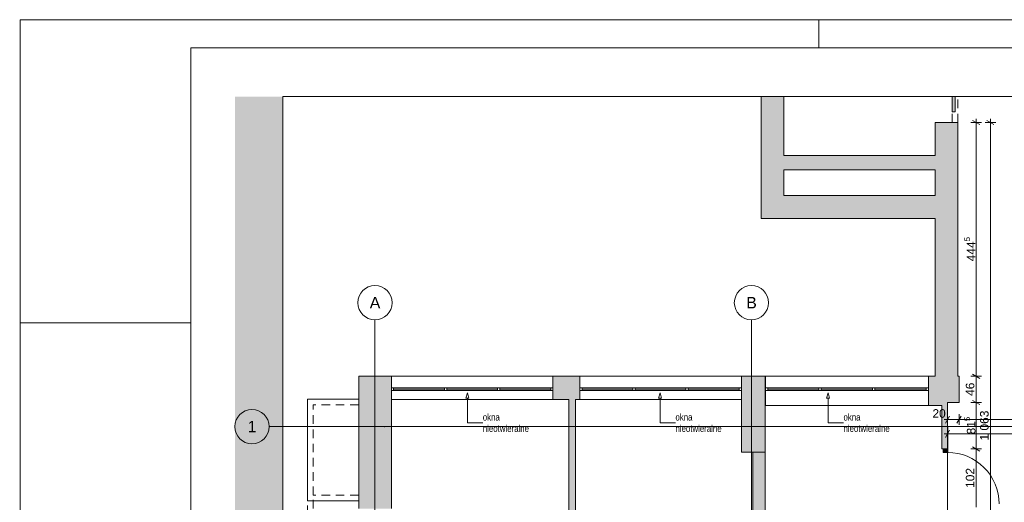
# Paper-space layout 'A-04 INWENTARYZACJA - PIĘTRO 1' of a CAD drawing. Header units: millimetres. Extents: x 0 to 500, y 0 to 350.
# Tile 5 of 10: x 0 to 173, y 265 to 350. Entities that reach past the tile are written whole.
import ezdxf
from ezdxf.xclip import XClip

# ---------------------------------------------------------------- set-up
doc = ezdxf.new("R2010")
doc.units = ezdxf.units.MM
doc.header["$MEASUREMENT"] = 0
doc.header["$XCLIPFRAME"] = 0
for name, pattern in [('DASHDOTX2', [1000, 500, -250, 0, -250]), ('Przer. długie kreski', [2.5, 1.5, -1]), ('PRZERYWANA_DU_A', [550, 350.0000000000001, -199.9999999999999])]:
    doc.linetypes.add(name, pattern=pattern)
for name, color, linetype, lineweight in [('0_Nr_pióra__2', 8, 'Continuous', 13), ('A_linie_Nr_pióra__1', 7, 'Continuous', 20), ('A_winda_Nr_pióra__1', 7, 'Continuous', 20), ('A_wymiary_Nr_pióra__1', 7, 'Continuous', 20), ('A_wymiary_Nr_pióra__2', 8, 'Continuous', 13), ('A_ściany_Nr_pióra__1', 7, 'Continuous', 20), ('Drzwi Archicad_Nr_pióra__1', 7, 'Continuous', 20)]:
    doc.layers.add(name, color=color, linetype=linetype, lineweight=lineweight)
for name, color, linetype, lineweight, true_color in [('A_Arkusz_Nr_pióra__255', 7, 'Continuous', 15, 0x242424), ('A_opis_Nr_pióra__255', 7, 'Continuous', 15, 0x242424), ('A_opis_Nr_pióra__8', 7, 'Continuous', 13, 0x4c4c4c), ('A_osie_Nr_pióra__16', 7, 'Continuous', 5, 0x0f0f0f), ('A_osie_Nr_pióra__76', 7, 'Continuous', 5, 0x2d2d2d), ('A_ściany_Nr_pióra__10', 7, 'Continuous', 13, 0x4b4b4b), ('A_ściany_Nr_pióra__19', 7, 'Continuous', 5, 0x191919), ('Okna Archicada_Nr_pióra__19', 7, 'Continuous', 5, 0x191919)]:
    doc.layers.add(name, color=color, linetype=linetype, lineweight=lineweight, true_color=true_color)
for name, color, linetype in [('A_podrys', 7, 'Continuous'), ('A_winda', 7, 'Continuous'), ('A_ściany', 7, 'Continuous'), ('Drzwi Archicad', 7, 'Continuous')]:
    doc.layers.add(name, color=color, linetype=linetype)
doc.styles.add('STYL_AUTOMATYCZNY_1', font='arial.ttf')
doc.styles.add('STYL_AUTOMATYCZNY_2', font='ARIALN.TTF')
doc.styles.add('STYL_AUTOMATYCZNY_4', font='arial.ttf')

# ---------------------------------------------------------------- blocks, each defined once
blk = doc.blocks.new('Rysunek_2_2', base_point=(-1581.117812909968, -251.355926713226))
at = {"linetype": 'Continuous', "lineweight": 0, "true_color": 0x484848}
blk.add_hatch(color=251, dxfattribs=at).paths.add_polyline_path([(37.62354780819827, 336.5289070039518), (37.62354780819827, 132.7189103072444), (46.00831154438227, 132.7189103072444), (46.00831154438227, 336.5289070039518)])
at = {"layer": 'A_winda', "linetype": 'Continuous', "lineweight": 0, "true_color": 0xfdfdfd}
blk.add_hatch(color=7, dxfattribs=at).paths.add_polyline_path([(163.8687967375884, 336.5289084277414), (163.3687984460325, 336.5289084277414), (163.3687984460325, 333.8363532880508), (163.8687967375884, 333.8363532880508)])
at = {"layer": 'A_ściany', "linetype": 'Continuous', "lineweight": 0, "true_color": 0x000000}
for points in [[(129.8687972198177, 336.5289084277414), (129.8687972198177, 315.1957873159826), (133.8687984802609, 319.1957885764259), (133.8687984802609, 336.5289084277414)], [(160.3687980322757, 287.528907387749), (164.3687974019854, 287.528907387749), (164.3687974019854, 331.9957896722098), (160.3687980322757, 331.9957896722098)], [(133.8687980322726, 323.6957889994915), (160.3687980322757, 323.6957889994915), (160.3687980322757, 326.1957889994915), (133.8687980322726, 326.1957889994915)], [(129.8687980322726, 315.1957889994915), (160.3687980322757, 315.1957889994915), (160.3687980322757, 319.1957889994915), (133.8687980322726, 319.1957889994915)], [(65.05429605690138, 287.5289074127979), (59.34729605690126, 287.5289074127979), (65.05429605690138, 283.478907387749)], [(59.34729605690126, 287.528907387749), (59.34729605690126, 264.3489073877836), (65.05429605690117, 264.3489073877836), (65.05429605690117, 283.478907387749)], [(98.08429605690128, 283.478907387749), (98.08429605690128, 287.528907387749), (93.38429605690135, 287.528907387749), (93.38429605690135, 283.478907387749)], [(130.6143029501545, 287.5289073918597), (126.4142960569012, 287.5289073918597), (126.4142960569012, 283.478907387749)], [(130.6143029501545, 274.2489073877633), (130.6143029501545, 287.528907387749), (126.4143029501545, 283.478907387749), (126.4143029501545, 274.2489073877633)], [(162.5567190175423, 278.7189073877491), (162.5548767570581, 282.948057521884), (164.5748767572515, 282.9473481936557), (164.5748767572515, 287.528907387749), (159.1942960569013, 287.528907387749), (159.1942960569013, 282.408907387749), (161.5794754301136, 282.408907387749), (161.5794754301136, 278.7189073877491)], [(97.34430295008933, 233.5489073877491), (97.34430295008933, 283.478907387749), (96.14430295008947, 283.478907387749), (96.14430295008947, 233.5489073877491)], [(161.5794756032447, 278.7189073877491), (161.579461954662, 274.7943440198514), (162.5794619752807, 274.7943403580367), (162.5794749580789, 278.7189043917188)], [(123.0543029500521, 226.4989073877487), (137.3943029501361, 226.4989073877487), (137.3943029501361, 230.4989073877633), (130.6143029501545, 230.4989073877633), (130.6143029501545, 274.2489073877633), (128.41430294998, 274.2489073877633), (128.41430294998, 232.9989073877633), (123.0543029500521, 232.9989073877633)]]:
    blk.add_hatch(color=18, dxfattribs=at).paths.add_polyline_path(points)
at = {"layer": 'Drzwi Archicad', "linetype": 'Continuous', "lineweight": 0, "true_color": 0xfdfdfd}
blk.add_hatch(color=7, dxfattribs=at).paths.add_polyline_path([(161.7794619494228, 274.7943432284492), (161.7794598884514, 274.1943432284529), (162.5794598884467, 274.1943404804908), (162.5794619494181, 274.7943404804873)])
at = {"layer": '0_Nr_pióra__2', "color": 8, "linetype": 'PRZERYWANA_DU_A', "lineweight": 13, "flags": 128}
for points in [[(46.00831082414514, 336.528907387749), (46.00831082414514, 132.7189073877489)], [(203.0735210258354, 336.528907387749), (46.00831082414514, 336.528907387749)]]:
    blk.add_lwpolyline(points, dxfattribs=at)
at = {"layer": 'A_linie_Nr_pióra__1', "color": 7, "linetype": 'Continuous', "lineweight": 20}
blk.add_line((162.5948751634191, 225.6780713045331), (162.5548755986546, 282.9480583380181), dxfattribs=at)
at = {"layer": 'A_opis_Nr_pióra__255', "color": 250, "linetype": 'Continuous', "lineweight": 15, "true_color": 0x242424}
for p, q in [((78.38171796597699, 284.6468344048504), (78.13171882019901, 283.7138197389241)), ((78.63171711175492, 283.7138197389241), (78.13171882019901, 283.7138197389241)), ((78.38171796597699, 284.6468344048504), (78.63171711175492, 283.7138197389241)), ((78.38171796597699, 283.7138197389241), (78.38171796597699, 279.3816556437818)), ((112.1544686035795, 284.6468344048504), (111.9044694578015, 283.7138197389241)), ((112.4044677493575, 283.7138197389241), (111.9044694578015, 283.7138197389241)), ((112.1544686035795, 284.6468344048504), (112.4044677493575, 283.7138197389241)), ((112.1544686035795, 283.7138197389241), (112.1544686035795, 279.3816556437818)), ((141.613502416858, 284.6468344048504), (141.36350327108, 283.7138197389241)), ((141.863501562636, 283.7138197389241), (141.36350327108, 283.7138197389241)), ((141.613502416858, 284.6468344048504), (141.863501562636, 283.7138197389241)), ((141.613502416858, 283.7138197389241), (141.613502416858, 279.3816556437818)), ((78.38171796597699, 279.3816556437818), (81.0840509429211, 279.3816556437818)), ((112.1544686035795, 279.3816556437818), (114.8568015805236, 279.3816556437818)), ((141.613502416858, 279.3816556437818), (144.3158353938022, 279.3816556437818))]:
    blk.add_line(p, q, dxfattribs=at)
at = {"layer": 'A_osie_Nr_pióra__16', "color": 250, "linetype": 'DASHDOTX2', "lineweight": 5, "true_color": 0x0f0f0f}
for p, q in [((62.17929605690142, 259.5389249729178), (62.17929676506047, 297.4279642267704)), ((128.1792960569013, 259.5389249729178), (128.1792951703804, 297.4279642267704)), ((63.87463022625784, 278.7189073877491), (43.62354793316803, 278.7189086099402)), ((288.0735201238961, 278.7189094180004), (63.87462858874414, 278.7189094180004)), ((63.87462858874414, 278.7189094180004), (63.87463022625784, 278.7189073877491))]:
    blk.add_line(p, q, dxfattribs=at)
blk.add_point((63.87463022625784, 278.7189073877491), dxfattribs=at)
at = {"layer": 'A_osie_Nr_pióra__76', "color": 250, "linetype": 'Continuous', "lineweight": 5, "true_color": 0x2d2d2d}
for centre in [(62.17929605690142, 300.4279642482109), (128.1792960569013, 300.4279642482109), (40.623549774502, 278.7189073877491)]:
    blk.add_circle(centre, 3, dxfattribs=at)
at = {"layer": 'A_winda_Nr_pióra__1', "color": 7, "linetype": 'Przer. długie kreski', "lineweight": 20}
for p, q in [((163.3687984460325, 331.9957873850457), (163.3687984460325, 336.5289084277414)), ((164.3687987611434, 331.9957873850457), (164.3687987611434, 336.5289084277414))]:
    blk.add_line(p, q, dxfattribs=at)
at = {"layer": 'A_winda_Nr_pióra__1', "color": 7, "linetype": 'Continuous', "lineweight": 20, "flags": 128}
blk.add_lwpolyline([(163.8687980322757, 336.528907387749), (163.8687980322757, 333.8363517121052), (163.368798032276, 333.8363517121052), (163.368798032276, 336.528907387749)], dxfattribs=at)
at = {"layer": 'A_wymiary_Nr_pióra__1', "color": 7, "linetype": 'Continuous', "lineweight": 20}
for p, q in [((168.1998785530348, 331.6349441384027), (166.949875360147, 332.3566343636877)), ((170.6998774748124, 331.6349441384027), (169.4498780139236, 332.3566343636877)), ((166.949875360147, 287.8897511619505), (168.1998785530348, 287.1680646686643)), ((166.949875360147, 283.3081925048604), (168.1998785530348, 282.5865060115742)), ((162.9158233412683, 280.5723499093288), (162.1941331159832, 279.322346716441)), ((164.9357192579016, 280.5723499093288), (164.2140327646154, 279.322346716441)), ((162.9158233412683, 278.0723472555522), (162.1941331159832, 276.8223477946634)), ((166.949875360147, 275.1551892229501), (168.1998785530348, 274.433498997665))]:
    blk.add_line(p, q, dxfattribs=at)
at = {"layer": 'A_wymiary_Nr_pióra__2', "color": 8, "linetype": 'Continuous', "lineweight": 13}
for p, q in [((168.5123774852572, 331.9957873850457), (166.6373764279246, 331.9957873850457)), ((167.5748769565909, 331.9957873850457), (167.5748769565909, 332.6070402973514)), ((167.5748769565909, 287.5289079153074), (167.5748769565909, 331.9957873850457)), ((171.0123764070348, 331.9957873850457), (169.1373753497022, 331.9957873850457)), ((170.0748758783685, 331.9957873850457), (170.0748758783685, 332.6070402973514)), ((170.0748758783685, 225.6992690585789), (170.0748758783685, 331.9957873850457)), ((168.5123774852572, 287.5289079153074), (166.6373764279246, 287.5289079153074)), ((167.5748769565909, 282.9473492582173), (167.5748769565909, 287.5289079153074)), ((168.5123774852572, 282.9473492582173), (166.6373764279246, 282.9473492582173)), ((167.5748769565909, 274.7943422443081), (167.5748769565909, 282.9473492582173)), ((161.9437271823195, 279.9473483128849), (162.5549763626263, 279.9473483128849)), ((162.5549763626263, 279.0098477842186), (162.5549763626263, 280.8848488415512)), ((162.5549763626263, 279.9473483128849), (164.5748760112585, 279.9473483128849)), ((164.5748760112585, 279.0098477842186), (164.5748760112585, 280.8848488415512)), ((164.5748760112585, 279.9473483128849), (190.6748756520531, 279.9473483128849)), ((162.5549763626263, 276.5098488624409), (162.5549763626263, 278.3848499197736)), ((161.9437271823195, 277.4473493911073), (162.5549763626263, 277.4473493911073)), ((162.5549763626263, 277.4473493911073), (192.7648771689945, 277.4473493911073)), ((168.5123774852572, 274.7943422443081), (166.6373764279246, 274.7943422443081)), ((167.5748769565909, 264.5943412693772), (167.5748769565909, 274.7943422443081))]:
    blk.add_line(p, q, dxfattribs=at)
at = {"layer": 'A_ściany_Nr_pióra__1', "color": 7, "linetype": 'Continuous', "lineweight": 20}
for p, q in [((160.3687975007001, 331.9957873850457), (164.3687987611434, 331.9957873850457)), ((65.05429440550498, 287.5289079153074), (65.05429440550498, 283.4789090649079)), ((93.38429777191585, 287.5289079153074), (93.38429777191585, 283.4789090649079)), ((98.08429514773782, 287.5289079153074), (98.08429514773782, 283.4789090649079)), ((126.4142947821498, 287.5289079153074), (126.4142947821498, 283.4789090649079)), ((161.5794616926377, 274.7943422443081), (161.5794616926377, 275.1643438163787)), ((161.7794632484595, 274.7943422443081), (161.5794616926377, 274.7943422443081)), ((162.5794620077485, 274.7943422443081), (161.7794632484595, 274.7943422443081))]:
    blk.add_line(p, q, dxfattribs=at)
at = {"layer": 'A_ściany_Nr_pióra__1', "color": 7, "linetype": 'Continuous', "lineweight": 20, "flags": 128}
for points in [[(129.8687980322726, 336.528907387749), (129.8687980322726, 315.1957889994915)], [(133.8687980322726, 326.1957889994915), (133.8687980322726, 336.528907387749)], [(160.3687980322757, 331.9957896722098), (160.3687980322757, 326.1957889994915)], [(164.3687980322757, 287.528907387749), (164.3687980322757, 331.9957896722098)], [(160.3687980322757, 326.1957889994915), (133.8687980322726, 326.1957889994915)], [(133.8687980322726, 319.1957889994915), (133.8687980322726, 323.6957889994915)], [(133.8687980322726, 323.6957889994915), (160.3687980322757, 323.6957889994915)], [(160.3687980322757, 323.6957889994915), (160.3687980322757, 319.1957889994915)], [(160.3687980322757, 319.1957889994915), (133.8687980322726, 319.1957889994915)], [(129.8687980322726, 315.1957889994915), (160.3687980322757, 315.1957889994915)], [(160.3687980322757, 315.1957889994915), (160.3687980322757, 287.528907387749)], [(65.05429605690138, 287.528907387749), (59.34729605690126, 287.528907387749)], [(59.34729605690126, 287.528907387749), (59.34729605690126, 264.3489073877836)], [(98.08429605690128, 287.528907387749), (93.38429605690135, 287.528907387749)], [(130.6143029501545, 287.528907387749), (126.4142960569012, 287.528907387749)], [(130.6143029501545, 274.2489073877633), (130.6143029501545, 287.528907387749)], [(130.6342960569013, 287.528907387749), (130.6342960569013, 282.408907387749)], [(160.3687980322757, 287.528907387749), (159.1942960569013, 287.528907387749)], [(159.1942960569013, 287.528907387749), (159.1942960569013, 282.408907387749)], [(164.5748767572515, 287.528907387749), (164.3687980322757, 287.528907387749)], [(164.5748767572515, 282.9473481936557), (164.5748767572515, 287.528907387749)], [(65.05429605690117, 264.3489073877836), (65.05429605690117, 283.478907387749)], [(93.38429605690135, 283.478907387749), (96.14430295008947, 283.478907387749)], [(96.14430295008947, 283.478907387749), (96.14430295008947, 233.5489073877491)], [(97.34430295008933, 283.478907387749), (98.08429605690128, 283.478907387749)], [(97.34430295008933, 233.5489073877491), (97.34430295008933, 283.478907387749)], [(126.4143029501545, 283.478907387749), (126.4143029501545, 274.2489073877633)], [(159.1942960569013, 282.408907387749), (161.5794754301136, 282.408907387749)], [(161.5794754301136, 282.408907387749), (161.5794754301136, 278.7189073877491)], [(162.5567190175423, 278.7189073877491), (162.5548767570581, 282.948057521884)], [(162.5548767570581, 282.948057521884), (164.5748767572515, 282.9473481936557)], [(161.5794754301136, 278.7189073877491), (161.5794619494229, 274.7943435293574)], [(161.5794754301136, 278.7189073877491), (162.5567190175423, 278.7189073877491)], [(162.5794619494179, 274.7943403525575), (162.5794754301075, 278.7189039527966)], [(126.4143029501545, 274.2489073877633), (130.6143029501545, 274.2489073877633)], [(130.6143029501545, 274.2489073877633), (128.41430294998, 274.2489073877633)], [(128.41430294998, 274.2489073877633), (128.41430294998, 232.9989073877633)], [(130.6143029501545, 245.078907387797), (130.6143029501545, 274.2489073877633)]]:
    blk.add_lwpolyline(points, dxfattribs=at)
at = {"layer": 'A_ściany_Nr_pióra__10', "color": 251, "linetype": 'Continuous', "lineweight": 13, "true_color": 0x4b4b4b}
for p, q in [((59.3072959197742, 283.5189086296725), (50.34729638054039, 283.5189086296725)), ((50.34729638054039, 265.7189082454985), (50.34729638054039, 283.5189086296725)), ((59.3072959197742, 265.7189082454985), (50.34729638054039, 265.7189082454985))]:
    blk.add_line(p, q, dxfattribs=at)
at = {"layer": 'A_ściany_Nr_pióra__10', "color": 251, "linetype": 'Przer. długie kreski', "lineweight": 13, "true_color": 0x4b4b4b}
for p, q in [((59.3072959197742, 282.5189083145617), (51.3472966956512, 282.5189083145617)), ((51.3472966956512, 266.7189085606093), (51.3472966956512, 282.5189083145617)), ((51.3472966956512, 206.8889083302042), (51.3472966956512, 266.7189085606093)), ((59.3072959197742, 266.7189085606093), (51.3472966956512, 266.7189085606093)), ((50.34729638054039, 205.8889080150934), (50.34729638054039, 265.7189082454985))]:
    blk.add_line(p, q, dxfattribs=at)
at = {"layer": 'A_ściany_Nr_pióra__19', "color": 250, "linetype": 'Continuous', "lineweight": 5, "true_color": 0x191919}
for p, q in [((93.38429777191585, 287.5289079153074), (65.05429440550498, 287.5289079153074)), ((126.4142947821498, 287.5289079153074), (98.08429514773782, 287.5289079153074)), ((159.1942963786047, 287.5289079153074), (130.6342973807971, 287.5289079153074)), ((65.05429440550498, 283.4789090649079), (93.38429777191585, 283.4789090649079)), ((98.08429514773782, 283.4789090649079), (126.4142947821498, 283.4789090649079)), ((130.6342973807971, 282.4089076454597), (159.1942963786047, 282.4089076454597))]:
    blk.add_line(p, q, dxfattribs=at)
at = {"layer": 'Drzwi Archicad_Nr_pióra__1', "color": 7, "linetype": 'Continuous', "lineweight": 20}
for p, q in [((160.3687975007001, 331.9957873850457), (164.3687987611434, 331.9957873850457)), ((161.5794616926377, 274.7943422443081), (161.5794616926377, 275.1643438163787)), ((161.5794616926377, 274.7943422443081), (161.5794616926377, 275.1643438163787)), ((161.7794632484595, 274.7943422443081), (161.5794616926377, 274.7943422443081)), ((161.7794632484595, 274.7943422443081), (161.5794616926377, 274.7943422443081)), ((161.7794632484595, 274.7943422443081), (161.7794595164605, 274.1943450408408)), ((162.5794620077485, 274.7943422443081), (161.7794632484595, 274.7943422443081)), ((162.5794620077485, 274.7943422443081), (161.7794632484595, 274.7943422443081)), ((162.5794620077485, 274.7943422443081), (161.7794632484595, 274.7943422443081)), ((162.5794582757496, 274.1943413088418), (162.5794620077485, 274.7943422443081)), ((161.7794595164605, 274.1943450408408), (162.5794582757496, 274.1943413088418))]:
    blk.add_line(p, q, dxfattribs=at)
blk.add_arc((162.5794289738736, 265.194340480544), 9.000000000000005, 359.9998031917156, 89.99980319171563, dxfattribs=at)
at = {"layer": 'Okna Archicada_Nr_pióra__19', "color": 250, "linetype": 'Continuous', "lineweight": 5, "true_color": 0x191919}
for p, q in [((93.38429777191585, 285.5289072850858), (65.05429440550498, 285.5289072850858)), ((65.05429440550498, 285.5289072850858), (65.05429440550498, 285.0289089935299)), ((65.05429440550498, 285.0289089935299), (93.38429777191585, 285.0289089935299)), ((65.45429751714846, 285.5289072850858), (65.45429751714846, 285.0289089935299)), ((65.45429751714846, 285.2789081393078), (74.36429573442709, 285.2789081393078)), ((74.36429573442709, 285.5289072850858), (74.36429573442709, 285.0289089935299)), ((74.76429511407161, 285.5289072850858), (74.76429511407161, 285.0289089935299)), ((74.76429511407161, 285.2789081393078), (83.6742970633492, 285.2789081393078)), ((83.6742970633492, 285.5289072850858), (83.6742970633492, 285.0289089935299)), ((84.07429644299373, 285.5289072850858), (84.07429644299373, 285.0289089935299)), ((84.07429644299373, 285.2789081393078), (92.98429466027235, 285.2789081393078)), ((92.98429466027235, 285.5289072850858), (92.98429466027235, 285.0289089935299)), ((93.38429777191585, 285.0289089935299), (93.38429777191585, 285.5289072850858)), ((126.4142947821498, 285.5289072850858), (98.08429514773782, 285.5289072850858)), ((98.08429514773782, 285.5289072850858), (98.08429514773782, 285.0289089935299)), ((98.08429514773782, 285.0289089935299), (126.4142947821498, 285.0289089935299)), ((98.48429452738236, 285.5289072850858), (98.48429452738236, 285.0289089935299)), ((98.48429452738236, 285.2789081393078), (107.3942964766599, 285.2789081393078)), ((107.3942964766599, 285.5289072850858), (107.3942964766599, 285.0289089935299)), ((107.7942958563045, 285.5289072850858), (107.7942958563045, 285.0289089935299)), ((107.7942958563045, 285.2789081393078), (116.7042978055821, 285.2789081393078)), ((116.7042978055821, 285.5289072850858), (116.7042978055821, 285.0289089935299)), ((117.1042971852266, 285.5289072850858), (117.1042971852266, 285.0289089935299)), ((117.1042971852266, 285.2789081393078), (126.0142954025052, 285.2789081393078)), ((126.0142954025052, 285.5289072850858), (126.0142954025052, 285.0289089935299)), ((126.4142947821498, 285.0289089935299), (126.4142947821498, 285.5289072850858)), ((130.6342973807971, 285.0289089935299), (130.6342973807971, 285.5289072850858)), ((130.6342973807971, 285.5289072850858), (159.1942963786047, 285.5289072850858)), ((159.1942963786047, 285.0289089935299), (130.6342973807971, 285.0289089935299)), ((131.0342967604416, 285.5289072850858), (131.0342967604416, 285.0289089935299)), ((140.0209614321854, 285.2789081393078), (131.0342967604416, 285.2789081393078)), ((140.0209614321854, 285.5289072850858), (140.0209614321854, 285.0289089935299)), ((140.4209645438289, 285.5289072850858), (140.4209645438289, 285.0289089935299)), ((149.4076292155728, 285.2789081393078), (140.4209645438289, 285.2789081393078)), ((149.4076292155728, 285.5289072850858), (149.4076292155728, 285.0289089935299)), ((149.8076285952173, 285.5289072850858), (149.8076285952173, 285.0289089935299)), ((158.7942969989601, 285.2789081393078), (149.8076285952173, 285.2789081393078)), ((158.7942969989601, 285.5289072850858), (158.7942969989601, 285.0289089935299)), ((159.1942963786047, 285.5289072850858), (159.1942963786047, 285.0289089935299))]:
    blk.add_line(p, q, dxfattribs=at)
at = {"layer": 'A_opis_Nr_pióra__8', "color": 251, "linetype": 'Continuous', "lineweight": 13, "true_color": 0x4c4c4c, "char_height": 1.2, "width": 8.278298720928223, "attachment_point": 4, "line_spacing_factor": 0.9942585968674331, "style": 'STYL_AUTOMATYCZNY_2'}
for insert in [(81.0840509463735, 279.3780752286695), (114.8568024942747, 279.3780752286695), (144.3158359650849, 279.3780752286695)]:
    blk.add_mtext('\\A1;{\\pql;\\fArial Narrow|b0|i0|c238|p0;\\W1.000000;okna nieotwieralne}', dxfattribs=dict(at, insert=insert))
at = {"layer": 'A_osie_Nr_pióra__76', "color": 250, "linetype": 'Continuous', "lineweight": 5, "true_color": 0x2d2d2d, "char_height": 2, "attachment_point": 1, "style": 'STYL_AUTOMATYCZNY_1'}
for s, insert in [('\\A1;{\\pql;\\pt0;\\fArial|b0|i0|c238|p0;\\W1.000000;A}', (61.26456105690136, 301.4279642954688)), ('\\A1;{\\pql;\\pt0;\\fArial|b0|i0|c238|p0;\\W1.000000;B}', (127.2645610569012, 301.4279642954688)), ('\\A1;{\\pql;\\pt0;\\fArial|b0|i0|c238|p0;\\W1.000000;1}', (39.86082477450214, 279.718907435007))]:
    blk.add_mtext(s, dxfattribs=dict(at, insert=insert))
at = {"layer": 'A_wymiary_Nr_pióra__1', "color": 7, "linetype": 'Continuous', "lineweight": 20, "char_height": 1.5, "attachment_point": 7, "rotation": 90, "style": 'STYL_AUTOMATYCZNY_1'}
for s, insert in [('\\A1;{\\pql;\\fArial|b0|i0|c238|p0;\\W1.000000;444\\fArial|b0|i0|c238|p0;\\W1.000000;\\A1{\\H.66x;\\S5^  ;}}', (167.8740332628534, 307.6686681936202)), ('\\A1;{\\pql;\\fArial|b0|i0|c238|p0;\\W1.000000;81\\fArial|b0|i0|c238|p0;\\W1.000000;\\A1{\\H.66x;\\S5^  ;}}', (167.8825712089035, 277.3492110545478))]:
    blk.add_mtext(s, dxfattribs=dict(at, insert=insert))
at = {"layer": 'A_wymiary_Nr_pióra__1', "color": 7, "linetype": 'Continuous', "lineweight": 20, "char_height": 1.5, "attachment_point": 7, "rotation": 90, "style": 'STYL_AUTOMATYCZNY_4'}
for s, insert, width in [('\\A1;{\\pql;\\fArial|b0|i0|c238|p0;\\W1.000000;46}', (167.2748767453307, 284.0940403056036), 2.288175), ('\\A1;{\\pql;\\fArial|b0|i0|c238|p0;\\W1.000000;1\xa0063}', (169.7748767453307, 276.2735896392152), 5.14788), ('\\A1;{\\pql;\\fArial|b0|i0|c238|p0;\\W1.000000;102}', (167.2748767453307, 267.9782146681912), 3.432255)]:
    blk.add_mtext(s, dxfattribs=dict(at, insert=insert, width=width))
at = {"layer": 'A_wymiary_Nr_pióra__1', "color": 7, "linetype": 'Continuous', "lineweight": 20, "insert": (159.9055529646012, 280.2473482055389), "char_height": 1.5, "width": 2.288175, "attachment_point": 7, "style": 'STYL_AUTOMATYCZNY_4'}
blk.add_mtext('\\A1;{\\pql;\\fArial|b0|i0|c238|p0;\\W1.000000;20}', dxfattribs=at)

psp = doc.layouts.new('A-04 INWENTARYZACJA - PIĘTRO 1')

# ---------------------------------------------------------------- linework, layer by layer
at = {"layer": 'A_Arkusz_Nr_pióra__255', "color": 250, "linetype": 'Continuous', "lineweight": 15, "true_color": 0x242424}
for p, q in [((140.0000000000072, 345.100050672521), (140.0000000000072, 350.0000507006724)), ((29.90003742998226, 345.1), (29.89980349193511, 4.900326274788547)), ((495.1000000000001, 345.1), (29.90003742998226, 345.1)), ((-0.09999999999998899, 296.9), (0.9000000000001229, 296.9)), ((-0.09999999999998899, 296.9), (29.89980349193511, 296.9))]:
    psp.add_line(p, q, dxfattribs=at)
at = {"layer": 'A_Arkusz_Nr_pióra__255', "color": 250, "linetype": 'Continuous', "lineweight": 15, "true_color": 0x242424, "flags": 128}
psp.add_lwpolyline([(0, 350), (500, 350), (500, 1.151167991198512e-14), (0, 1.151167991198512e-14)], close=True, dxfattribs=at)

# ---------------------------------------------------------------- block references
at = {"layer": 'A_podrys', "color": 37, "linetype": 'Continuous', "lineweight": 5, "true_color": 0x656532}
ref = psp.add_blockref('Rysunek_2_2', (-1581.117812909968, -251.355926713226), dxfattribs=at)
XClip(ref).set_block_clipping_path([(37.623549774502, 132.7189073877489), (288.0735210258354, 336.528907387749)])

doc.saveas('drawing.dxf')
